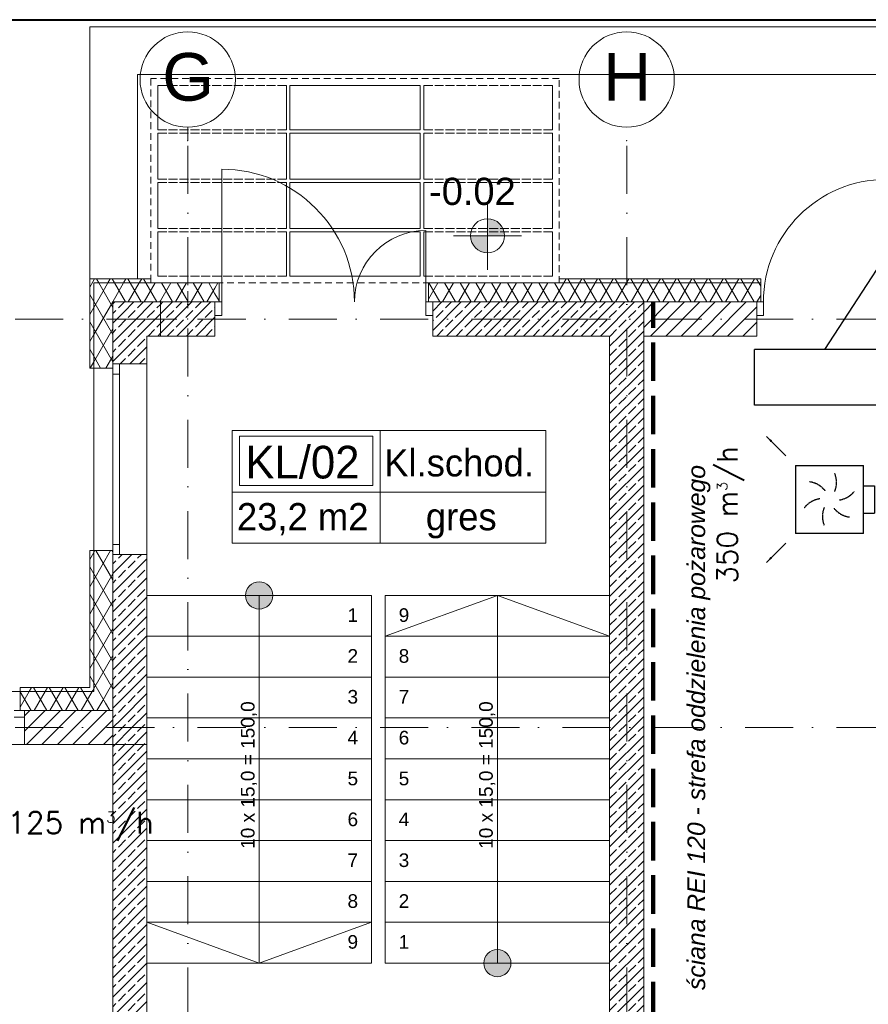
# Model space of a CAD drawing. Header units: millimetres. Extents: x -4612887 to -4536833, y -5457376 to -5415716.
# Tile 134 of 144: x -4576310 to -4570075, y -5422947 to -5415716. Entities that reach past the tile are written whole.
import ezdxf

# ---------------------------------------------------------------- set-up
doc = ezdxf.new("R2010")
doc.units = ezdxf.units.MM
doc.header["$MEASUREMENT"] = 0
for name, pattern in [('DASHED', [0.75, 0.5, -0.25]), ('Krawędzie ukryte', [391.222223, 282.222223, -109]), ('Kropki i Kreski', [670.277762, 352.777767, -176.388884, 0, -141.111112]), ('Przerywana b. gesta (2)', [80, 50, -30])]:
    doc.linetypes.add(name, pattern=pattern)
doc.layers.get('0').update_dxf_attribs({"color": 8, "lineweight": 18})
for name, color, linetype, lineweight in [('FLUID-N1', 7, 'Continuous', 30), ('FLUID-N1-150-ARRGR', 7, 'Continuous', 25), ('FLUID-N3-160-ARRGR', 7, 'Continuous', 25), ('is_kurtyna_pow', 200, 'Continuous', 30), ('is_ramka', 100, 'Continuous', 40), ('is_wnt_opis', 60, 'Continuous', 25), ('Linia', 8, 'Continuous', 18), ('Opisy', 8, 'Continuous', 18), ('Osie', 8, 'Continuous', 18), ('Schody', 8, 'Continuous', 18), ('Slupy', 8, 'Continuous', 18), ('Strefy', 8, 'Continuous', 18), ('Wymiarowanie', 8, 'Continuous', 18), ('Ściany', 8, 'Continuous', 18), ('Ściany wewnętrzne', 7, 'Continuous', 18), ('Ściany zewnętrzne', 255, 'Continuous', 18)]:
    doc.layers.add(name, color=color, linetype=linetype, lineweight=lineweight)
doc.styles.add('FDBES', font='simplex.shx')
doc.styles.add('GENERATED_STYLE_1', font='arial.ttf')
doc.styles.add('GENERATED_STYLE_2', font='ariali.ttf')
doc.styles.add('GENERATED_STYLE_3', font='txt')
doc.styles.add('GENERATED_STYLE_4', font='txt')
doc.dimstyles.new('FDBES', dxfattribs={"dimscale": 50, "dimtxt": 4, "dimasz": 2.5, "dimexe": 0.8, "dimexo": 2, "dimgap": 1, "dimtad": 1, "dimdsep": 46, "dimtxsty": 'FDBES', "dimcen": 2.5, "dimclrd": 4, "dimclre": 5, "dimadec": 0, "dimazin": 0, "dimtfac": 1, "dimtmove": 0, "dimatfit": 3, "dimfxl": 1, "dimarcsym": 0})
pattern_1 = [(60, (-4559356.9, -5416807.61), (-86.60254, 50), []), (120, (-4559356.9, -5416807.61), (86.60254, 50), [])]
pattern_2 = [(45, (-4559356.9, -5416807.61), (-56.56854, 56.56854), [])]
pattern_3 = [(45, (-4559356.9, -5416807.61), (-70.7107, 70.7107), []), (45, (-4559392.25, -5416772.26), (-70.7107, 70.7107), [75, -25])]

# ---------------------------------------------------------------- blocks, each defined once
blk = doc.blocks.new('*U837')
at = {"color": 0, "linetype": 'ByBlock', "lineweight": -2}
for p, q in [((-250, -250), (-250, 250)), ((250, 250), (-250, 250)), ((250, 250), (250, -250)), ((-250, -250), (250, -250)), ((-100, -250), (-100, -330)), ((100, -250), (100, -330))]:
    blk.add_line(p, q, dxfattribs=at)
at = {"color": 162, "linetype": 'Continuous', "lineweight": -2}
blk.add_line((100, -330), (-100, -330), dxfattribs=at)
at = {"color": 7, "linetype": 'DASHED'}
for centre, start, end in [((-170.8, 45.8), 8.19859, 51.80141), ((-45.8, 170.8), 308.19859, 351.80141), ((-125, -125), 68.19859, 111.80141), ((45.8, -170.8), 128.19859, 171.80141), ((170.8, -45.8), 188.19859, 231.80141), ((125, 125), 248.19859, 291.80141)]:
    blk.add_arc(centre, 176.8, start, end, dxfattribs=at)
blk = doc.blocks.new('Koty wysokościowe_8', base_point=(-4572873.1, -5417302.9))
at = {"layer": 'Wymiarowanie', "linetype": 'Continuous'}
for points in [[(-4572873.1, -5417302.9), (-4572748.1, -5417302.9), (-4572757.6, -5417255), (-4572784.7, -5417214.5), (-4572825.2, -5417187.4), (-4572873.1, -5417177.9)], [(-4572873.1, -5417302.9), (-4572998.1, -5417302.9), (-4572988.5, -5417350.7), (-4572961.4, -5417391.2), (-4572920.9, -5417418.3), (-4572873.1, -5417427.9)]]:
    blk.add_hatch(color=256, dxfattribs=at).paths.add_polyline_path(points)
for p, q in [((-4572873.1, -5417552.9), (-4572873.1, -5417052.9)), ((-4573123.1, -5417302.9), (-4572623.1, -5417302.9))]:
    blk.add_line(p, q, dxfattribs=at)
blk.add_circle((-4572873.1, -5417302.9), 125, dxfattribs=at)
at = {"layer": 'Wymiarowanie', "insert": (-4573302.5, -5417079.5), "char_height": 200, "attachment_point": 7, "style": 'GENERATED_STYLE_1'}
blk.add_mtext('{-0.02}', dxfattribs=at)
blk = doc.blocks.new('A$C04884085')
at = {"layer": 'is_kurtyna_pow'}
for p, q in [((-408, -515), (-408, 515)), ((-408, 515), (0, 515)), ((0, -515), (0, 515)), ((-408, -515), (0, -515))]:
    blk.add_line(p, q, dxfattribs=at)

msp = doc.modelspace()

# ---------------------------------------------------------------- hatches: boundary and pattern name
at = {"layer": 'Schody', "linetype": 'Continuous'}
for points in [[(-4574550.7, -5420044.1, 1), (-4574550.7, -5419844.1, 1)], [(-4572800.7, -5422544.1, 1), (-4572800.7, -5422744.1, 1)]]:
    msp.add_hatch(color=8, dxfattribs=at).paths.add_polyline_path(points)
at = {"layer": 'Slupy', "linetype": 'Continuous'}
h = msp.add_hatch(dxfattribs=at)
h.set_pattern_fill('BETON_ZBROJONY', color=8, style=0, pattern_type=2)
h.set_pattern_definition(pattern_3)
h.paths.add_polyline_path([(-4575275.7, -5418039.1), (-4574875.7, -5418039.1), (-4574875.7, -5417789.1), (-4575275.7, -5417789.1)])
at = {"layer": 'Ściany', "linetype": 'Continuous'}
h = msp.add_hatch(dxfattribs=at)
h.set_pattern_fill('IZOLACJA_MIĘKKA', color=8, style=0, pattern_type=2)
h.set_pattern_definition(pattern_1)
h.paths.add_polyline_path([(-4575765.7, -5417649.1), (-4575345.7, -5417649.1), (-4575345.7, -5417619.1), (-4575795.7, -5417619.1)])
h = msp.add_hatch(dxfattribs=at)
h.set_pattern_fill('IZOLACJA_MIĘKKA', color=8, style=0, pattern_type=2)
h.set_pattern_definition(pattern_1)
h.paths.add_polyline_path([(-4575765.7, -5418274.1), (-4575765.7, -5417649.1), (-4575795.7, -5417619.1), (-4575795.7, -5418274.1)])
h = msp.add_hatch(dxfattribs=at)
h.set_pattern_fill('IZOLACJA_MIĘKKA', color=8, style=0, pattern_type=2)
h.set_pattern_definition(pattern_1)
h.paths.add_polyline_path([(-4572345.7, -5417649.1), (-4570865.6, -5417649.1), (-4570865.6, -5417619.1), (-4572345.7, -5417619.1)])
h = msp.add_hatch(dxfattribs=at)
h.set_pattern_fill('IZOLACJA_MIĘKKA', color=8, style=0, pattern_type=2)
h.set_pattern_definition(pattern_1)
h.paths.add_polyline_path([(-4575765.7, -5420649.1), (-4575765.7, -5419614.1), (-4575795.7, -5419614.1), (-4575795.7, -5420619.1)])
h = msp.add_hatch(dxfattribs=at)
h.set_pattern_fill('IZOLACJA_MIĘKKA', color=8, style=0, pattern_type=2)
h.set_pattern_definition(pattern_1)
h.paths.add_polyline_path([(-4576305.7, -5420649.1), (-4575765.7, -5420649.1), (-4575795.7, -5420619.1), (-4576305.7, -5420619.1)])
at = {"layer": 'Ściany wewnętrzne', "linetype": 'Continuous'}
h = msp.add_hatch(dxfattribs=at)
h.set_pattern_fill('BETON_ZBROJONY', color=8, style=0, pattern_type=2)
h.set_pattern_definition(pattern_3)
h.paths.add_polyline_path([(-4571975.7, -5418039.1), (-4571975.7, -5424789.1), (-4571725.7, -5424789.1), (-4571725.7, -5418039.1)])
h = msp.add_hatch(dxfattribs=at)
h.set_pattern_fill('BETON_ZBROJONY', color=8, style=0, pattern_type=2)
h.set_pattern_definition(pattern_3)
h.paths.add_polyline_path([(-4575625.7, -5421039.1), (-4575625.7, -5424919.1), (-4575375.7, -5425039.1), (-4575375.7, -5421039.1)])
at = {"layer": 'Ściany zewnętrzne', "linetype": 'Continuous'}
h = msp.add_hatch(dxfattribs=at)
h.set_pattern_fill('IZOLACJA_MIĘKKA', color=8, style=0, pattern_type=2)
h.set_pattern_definition(pattern_1)
h.paths.add_polyline_path([(-4575625.7, -5417789.1), (-4575765.7, -5417649.1), (-4575765.7, -5418274.1), (-4575625.7, -5418274.1), (-4575625.7, -5418244.1)])
h = msp.add_hatch(dxfattribs=at)
h.set_pattern_fill('IZOLACJA_MIĘKKA', color=8, style=0, pattern_type=2)
h.set_pattern_definition(pattern_1)
h.paths.add_polyline_path([(-4575275.7, -5417649.1), (-4575765.7, -5417649.1), (-4575625.7, -5417789.1), (-4575275.7, -5417789.1)])
h = msp.add_hatch(dxfattribs=at)
h.set_pattern_fill('IZOLACJA_MIĘKKA', color=8, style=0, pattern_type=2)
h.set_pattern_definition(pattern_1)
h.paths.add_polyline_path([(-4574875.7, -5417649.1), (-4575275.7, -5417649.1), (-4575275.7, -5417789.1), (-4574875.7, -5417789.1)])
h = msp.add_hatch(dxfattribs=at)
h.set_pattern_fill('IZOLACJA_MIĘKKA', color=8, style=0, pattern_type=2)
h.set_pattern_definition(pattern_1)
h.paths.add_polyline_path([(-4574875.7, -5417649.1), (-4574875.7, -5417789.1), (-4574845.7, -5417789.1), (-4574845.7, -5417649.1)])
h = msp.add_hatch(dxfattribs=at)
h.set_pattern_fill('IZOLACJA_MIĘKKA', color=8, style=0, pattern_type=2)
h.set_pattern_definition(pattern_1)
h.paths.add_polyline_path([(-4573305.7, -5417789.1), (-4573275.7, -5417789.1), (-4571725.7, -5417789.1), (-4571725.7, -5417649.1), (-4573305.7, -5417649.1)])
h = msp.add_hatch(dxfattribs=at)
h.set_pattern_fill('IZOLACJA_MIĘKKA', color=8, style=0, pattern_type=2)
h.set_pattern_definition(pattern_1)
h.paths.add_polyline_path([(-4571725.7, -5417649.1), (-4571725.7, -5417789.1), (-4570895.6, -5417789.1), (-4570865.6, -5417789.1), (-4570865.6, -5417649.1)])
h = msp.add_hatch(dxfattribs=at)
h.set_pattern_fill('BETON_ZBROJONY', color=8, style=0, pattern_type=2)
h.set_pattern_definition(pattern_3)
h.paths.add_polyline_path([(-4575625.7, -5417789.1), (-4575625.7, -5418244.1), (-4575575.7, -5418244.1), (-4575375.7, -5418244.1), (-4575375.7, -5418039.1)])
h = msp.add_hatch(dxfattribs=at)
h.set_pattern_fill('BETON_ZBROJONY', color=8, style=0, pattern_type=2)
h.set_pattern_definition(pattern_3)
h.paths.add_polyline_path([(-4575375.7, -5418039.1), (-4575275.7, -5418039.1), (-4575275.7, -5417789.1), (-4575625.7, -5417789.1)])
h = msp.add_hatch(dxfattribs=at)
h.set_pattern_fill('BETON_ZBROJONY', color=8, style=0, pattern_type=2)
h.set_pattern_definition(pattern_3)
h.paths.add_polyline_path([(-4573275.7, -5417889.1), (-4573275.7, -5418039.1), (-4571725.7, -5418039.1), (-4571725.7, -5417789.1), (-4573275.7, -5417789.1)])
h = msp.add_hatch(dxfattribs=at)
h.set_pattern_fill('BLOCZKI_CERAMICZNE', color=8, style=0, pattern_type=2)
h.set_pattern_definition(pattern_2)
h.paths.add_polyline_path([(-4571725.7, -5417789.1), (-4571725.7, -5418039.1), (-4570895.6, -5418039.1), (-4570895.6, -5417889.1), (-4570895.6, -5417789.1)])
h = msp.add_hatch(dxfattribs=at)
h.set_pattern_fill('IZOLACJA_MIĘKKA', color=8, style=0, pattern_type=2)
h.set_pattern_definition(pattern_1)
h.paths.add_polyline_path([(-4575765.7, -5420649.1), (-4575625.7, -5420649.1), (-4575625.7, -5419644.1), (-4575625.7, -5419614.1), (-4575765.7, -5419614.1)])
h = msp.add_hatch(dxfattribs=at)
h.set_pattern_fill('BETON_ZBROJONY', color=8, style=0, pattern_type=2)
h.set_pattern_definition(pattern_3)
h.paths.add_polyline_path([(-4575625.7, -5420789.1), (-4575375.7, -5421039.1), (-4575375.7, -5419644.1), (-4575575.7, -5419644.1), (-4575625.7, -5419644.1)])
h = msp.add_hatch(dxfattribs=at)
h.set_pattern_fill('IZOLACJA_MIĘKKA', color=8, style=0, pattern_type=2)
h.set_pattern_definition(pattern_1)
h.paths.add_polyline_path([(-4576305.7, -5420789.1), (-4576275.7, -5420789.1), (-4575765.7, -5420789.1), (-4575765.7, -5420649.1), (-4576305.7, -5420649.1)])
h = msp.add_hatch(dxfattribs=at)
h.set_pattern_fill('IZOLACJA_MIĘKKA', color=8, style=0, pattern_type=2)
h.set_pattern_definition(pattern_1)
h.paths.add_polyline_path([(-4575625.7, -5420789.1), (-4575765.7, -5420649.1), (-4575765.7, -5420789.1)])
h = msp.add_hatch(dxfattribs=at)
h.set_pattern_fill('IZOLACJA_MIĘKKA', color=8, style=0, pattern_type=2)
h.set_pattern_definition(pattern_1)
h.paths.add_polyline_path([(-4575765.7, -5420649.1), (-4575625.7, -5420789.1), (-4575625.7, -5420649.1)])
h = msp.add_hatch(dxfattribs=at)
h.set_pattern_fill('BLOCZKI_CERAMICZNE', color=8, style=0, pattern_type=2)
h.set_pattern_definition(pattern_2)
h.paths.add_polyline_path([(-4576275.7, -5420789.1), (-4576275.7, -5420839.1), (-4576275.7, -5421039.1), (-4575625.7, -5421039.1), (-4575625.7, -5420789.1)])
h = msp.add_hatch(dxfattribs=at)
h.set_pattern_fill('BETON_ZBROJONY', color=8, style=0, pattern_type=2)
h.set_pattern_definition(pattern_3)
h.paths.add_polyline_path([(-4575375.7, -5421039.1), (-4575625.7, -5420789.1), (-4575625.7, -5421039.1)])

# ---------------------------------------------------------------- linework, layer by layer
at = {"color": 8, "linetype": 'Przerywana b. gesta (2)'}
for p, q in [((-4572345.7, -5416149.1), (-4575345.7, -5416149.1)), ((-4575345.7, -5416149.1), (-4575345.7, -5417649.1)), ((-4572345.7, -5417649.1), (-4572345.7, -5416149.1)), ((-4574350.1, -5416199.1), (-4575295.7, -5416199.1)), ((-4575295.7, -5416199.1), (-4575295.7, -5416523.9)), ((-4575295.7, -5416523.9), (-4575295.7, -5416199.1)), ((-4575295.7, -5416199.1), (-4574350.1, -5416199.1)), ((-4574350.1, -5416523.9), (-4574350.1, -5416199.1)), ((-4574350.1, -5416199.1), (-4574350.1, -5416523.9)), ((-4573366.7, -5416199.1), (-4574324.7, -5416199.1)), ((-4574324.7, -5416199.1), (-4574324.7, -5416523.9)), ((-4574324.7, -5416523.9), (-4574324.7, -5416199.1)), ((-4574324.7, -5416199.1), (-4573366.7, -5416199.1)), ((-4573366.7, -5416523.9), (-4573366.7, -5416199.1)), ((-4573366.7, -5416199.1), (-4573366.7, -5416523.9)), ((-4572395.7, -5416199.1), (-4573341.3, -5416199.1)), ((-4573341.3, -5416199.1), (-4573341.3, -5416523.9)), ((-4573341.3, -5416523.9), (-4573341.3, -5416199.1)), ((-4573341.3, -5416199.1), (-4572395.7, -5416199.1)), ((-4572395.7, -5416523.9), (-4572395.7, -5416199.1)), ((-4572395.7, -5416199.1), (-4572395.7, -5416523.9)), ((-4575295.7, -5416523.9), (-4574350.1, -5416523.9)), ((-4574350.1, -5416523.9), (-4575295.7, -5416523.9)), ((-4574350.1, -5416549.3), (-4575295.7, -5416549.3)), ((-4575295.7, -5416549.3), (-4575295.7, -5416886.4)), ((-4575295.7, -5416886.4), (-4575295.7, -5416549.3)), ((-4575295.7, -5416549.3), (-4574350.1, -5416549.3)), ((-4574350.1, -5416886.4), (-4574350.1, -5416549.3)), ((-4574350.1, -5416549.3), (-4574350.1, -5416886.4)), ((-4574324.7, -5416523.9), (-4573366.7, -5416523.9)), ((-4573366.7, -5416523.9), (-4574324.7, -5416523.9)), ((-4573366.7, -5416549.3), (-4574324.7, -5416549.3)), ((-4574324.7, -5416549.3), (-4574324.7, -5416886.4)), ((-4574324.7, -5416886.4), (-4574324.7, -5416549.3)), ((-4574324.7, -5416549.3), (-4573366.7, -5416549.3)), ((-4573366.7, -5416886.4), (-4573366.7, -5416549.3)), ((-4573366.7, -5416549.3), (-4573366.7, -5416886.4)), ((-4573341.3, -5416523.9), (-4572395.7, -5416523.9)), ((-4572395.7, -5416523.9), (-4573341.3, -5416523.9)), ((-4572395.7, -5416549.3), (-4573341.3, -5416549.3)), ((-4573341.3, -5416549.3), (-4573341.3, -5416886.4)), ((-4573341.3, -5416886.4), (-4573341.3, -5416549.3)), ((-4573341.3, -5416549.3), (-4572395.7, -5416549.3)), ((-4572395.7, -5416886.4), (-4572395.7, -5416549.3)), ((-4572395.7, -5416549.3), (-4572395.7, -5416886.4)), ((-4575295.7, -5416886.4), (-4574350.1, -5416886.4)), ((-4574350.1, -5416886.4), (-4575295.7, -5416886.4)), ((-4574350.1, -5416911.8), (-4575295.7, -5416911.8)), ((-4575295.7, -5416911.8), (-4575295.7, -5417248.9)), ((-4575295.7, -5417248.9), (-4575295.7, -5416911.8)), ((-4575295.7, -5416911.8), (-4574350.1, -5416911.8)), ((-4574350.1, -5417248.9), (-4574350.1, -5416911.8)), ((-4574350.1, -5416911.8), (-4574350.1, -5417248.9)), ((-4574324.7, -5416886.4), (-4573366.7, -5416886.4)), ((-4573366.7, -5416886.4), (-4574324.7, -5416886.4)), ((-4573366.7, -5416911.8), (-4574324.7, -5416911.8)), ((-4574324.7, -5416911.8), (-4574324.7, -5417248.9)), ((-4574324.7, -5417248.9), (-4574324.7, -5416911.8)), ((-4574324.7, -5416911.8), (-4573366.7, -5416911.8)), ((-4573366.7, -5417248.9), (-4573366.7, -5416911.8)), ((-4573366.7, -5416911.8), (-4573366.7, -5417248.9)), ((-4573341.3, -5416886.4), (-4572395.7, -5416886.4)), ((-4572395.7, -5416886.4), (-4573341.3, -5416886.4)), ((-4572395.7, -5416911.8), (-4573341.3, -5416911.8)), ((-4573341.3, -5416911.8), (-4573341.3, -5417248.9)), ((-4573341.3, -5417248.9), (-4573341.3, -5416911.8)), ((-4573341.3, -5416911.8), (-4572395.7, -5416911.8)), ((-4572395.7, -5417248.9), (-4572395.7, -5416911.8)), ((-4572395.7, -5416911.8), (-4572395.7, -5417248.9)), ((-4575295.7, -5417248.9), (-4574350.1, -5417248.9)), ((-4574350.1, -5417248.9), (-4575295.7, -5417248.9)), ((-4574350.1, -5417274.3), (-4575295.7, -5417274.3)), ((-4575295.7, -5417274.3), (-4575295.7, -5417599.1)), ((-4575295.7, -5417599.1), (-4575295.7, -5417274.3)), ((-4575295.7, -5417274.3), (-4574350.1, -5417274.3)), ((-4574350.1, -5417599.1), (-4574350.1, -5417274.3)), ((-4574350.1, -5417274.3), (-4574350.1, -5417599.1)), ((-4574324.7, -5417248.9), (-4573366.7, -5417248.9)), ((-4573366.7, -5417248.9), (-4574324.7, -5417248.9)), ((-4573366.7, -5417274.3), (-4574324.7, -5417274.3)), ((-4574324.7, -5417274.3), (-4574324.7, -5417599.1)), ((-4574324.7, -5417599.1), (-4574324.7, -5417274.3)), ((-4574324.7, -5417274.3), (-4573366.7, -5417274.3)), ((-4573366.7, -5417599.1), (-4573366.7, -5417274.3)), ((-4573366.7, -5417274.3), (-4573366.7, -5417599.1)), ((-4573341.3, -5417248.9), (-4572395.7, -5417248.9)), ((-4572395.7, -5417248.9), (-4573341.3, -5417248.9)), ((-4572395.7, -5417274.3), (-4573341.3, -5417274.3)), ((-4573341.3, -5417274.3), (-4573341.3, -5417599.1)), ((-4573341.3, -5417599.1), (-4573341.3, -5417274.3)), ((-4573341.3, -5417274.3), (-4572395.7, -5417274.3)), ((-4572395.7, -5417599.1), (-4572395.7, -5417274.3)), ((-4572395.7, -5417274.3), (-4572395.7, -5417599.1)), ((-4575295.7, -5417599.1), (-4574350.1, -5417599.1)), ((-4574350.1, -5417599.1), (-4575295.7, -5417599.1)), ((-4574324.7, -5417599.1), (-4573366.7, -5417599.1)), ((-4573366.7, -5417599.1), (-4574324.7, -5417599.1)), ((-4573341.3, -5417599.1), (-4572395.7, -5417599.1)), ((-4572395.7, -5417599.1), (-4573341.3, -5417599.1)), ((-4575345.7, -5417649.1), (-4572345.7, -5417649.1))]:
    msp.add_line(p, q, dxfattribs=at)
at = {"layer": 'is_ramka', "color": 2}
msp.add_lwpolyline([(-4610227.1, -5415716), (-4536832.9, -5415716), (-4536832.9, -5456116), (-4610227.1, -5456116)], close=True, dxfattribs=at)
at = {"layer": 'is_wnt_opis', "color": 2}
msp.add_line((-4570395.6, -5418139.1), (-4569618.8, -5416945.7), dxfattribs=at)
at = {"layer": 'Linia', "color": 8, "linetype": 'Continuous', "lineweight": 0}
for p, q in [((-4575795.7, -5415769.1), (-4568845.7, -5415769.1)), ((-4575795.7, -5417619.1), (-4575795.7, -5415769.1)), ((-4575445.7, -5416119.1), (-4568845.7, -5416119.1)), ((-4575445.7, -5417619.1), (-4575445.7, -5416119.1))]:
    msp.add_line(p, q, dxfattribs=at)
at = {"layer": 'Linia', "color": 8, "linetype": 'Continuous'}
msp.add_line((-4571725.7, -5418039.1), (-4571725.7, -5417789.1), dxfattribs=at)
at = {"layer": 'Linia', "color": 8, "linetype": 'Krawędzie ukryte', "lineweight": 100}
msp.add_line((-4571655.1, -5430105.7), (-4571655.1, -5417788.7), dxfattribs=at)
at = {"layer": 'Osie', "color": 8, "linetype": 'Kropki i Kreski'}
for p, q in [((-4575075.7, -5416605.5), (-4575075.7, -5416506)), ((-4571850.7, -5455207), (-4571850.7, -5416506)), ((-4575075.7, -5455207), (-4575075.7, -5416605.5)), ((-4551857, -5417914.1), (-4607179.5, -5417914.1)), ((-4551857, -5420914.1), (-4607179.5, -5420914.1))]:
    msp.add_line(p, q, dxfattribs=at)
at = {"layer": 'Osie', "color": 8, "linetype": 'Continuous'}
for centre in [(-4575075.7, -5416155.5), (-4571850.7, -5416155.5)]:
    msp.add_circle(centre, 350, dxfattribs=at)
at = {"layer": 'Osie', "color": 8}
for centre in [(-4575075.2, -5416506), (-4571850.2, -5416506)]:
    msp.add_arc(centre, 0.5, 90.08173, 180, dxfattribs=at)
at = {"layer": 'Osie', "color": 8, "linetype": 'Kropki i Kreski'}
for p in [(-4575075.7, -5416605.5), (-4575075.7, -5416605.5), (-4571850.7, -5416605.5), (-4571850.7, -5416605.5)]:
    msp.add_point(p, dxfattribs=at)
at = {"layer": 'Schody', "color": 8, "linetype": 'Continuous'}
for p, q in [((-4575375.7, -5419944.1), (-4575375.7, -5422644.1)), ((-4573725.7, -5419944.1), (-4575375.7, -5419944.1)), ((-4573725.7, -5419944.1), (-4575375.7, -5419944.1)), ((-4574550.7, -5419944.1), (-4574550.7, -5422644.1)), ((-4573725.7, -5419944.1), (-4573725.7, -5422644.1)), ((-4573625.7, -5422644.1), (-4573625.7, -5419944.1)), ((-4573625.7, -5419944.1), (-4571975.7, -5419944.1)), ((-4573625.7, -5419944.1), (-4571975.7, -5419944.1)), ((-4572800.7, -5419944.1), (-4573625.7, -5420244.1)), ((-4572800.7, -5422644.1), (-4572800.7, -5419944.1)), ((-4572800.7, -5419944.1), (-4571975.7, -5420244.1)), ((-4571975.7, -5422644.1), (-4571975.7, -5419944.1)), ((-4573725.7, -5420244.1), (-4575375.7, -5420244.1)), ((-4573625.7, -5420244.1), (-4571975.7, -5420244.1)), ((-4573725.7, -5420544.1), (-4575375.7, -5420544.1)), ((-4573625.7, -5420544.1), (-4571975.7, -5420544.1)), ((-4573725.7, -5420844.1), (-4575375.7, -5420844.1)), ((-4573625.7, -5420844.1), (-4571975.7, -5420844.1)), ((-4573725.7, -5421144.1), (-4575375.7, -5421144.1)), ((-4573625.7, -5421144.1), (-4571975.7, -5421144.1)), ((-4573725.7, -5421444.1), (-4575375.7, -5421444.1)), ((-4573625.7, -5421444.1), (-4571975.7, -5421444.1)), ((-4573725.7, -5421744.1), (-4575375.7, -5421744.1)), ((-4573625.7, -5421744.1), (-4571975.7, -5421744.1)), ((-4573725.7, -5422044.1), (-4575375.7, -5422044.1)), ((-4573625.7, -5422044.1), (-4571975.7, -5422044.1)), ((-4573725.7, -5422344.1), (-4575375.7, -5422344.1)), ((-4574550.7, -5422644.1), (-4575375.7, -5422344.1)), ((-4574550.7, -5422644.1), (-4573725.7, -5422344.1)), ((-4573625.7, -5422344.1), (-4571975.7, -5422344.1)), ((-4573725.7, -5422644.1), (-4575375.7, -5422644.1)), ((-4573725.7, -5422644.1), (-4575375.7, -5422644.1)), ((-4573625.7, -5422644.1), (-4571975.7, -5422644.1)), ((-4573625.7, -5422644.1), (-4571975.7, -5422644.1))]:
    msp.add_line(p, q, dxfattribs=at)
for centre in [(-4574550.7, -5419944.1), (-4572800.7, -5422644.1)]:
    msp.add_circle(centre, 100, dxfattribs=at)
at = {"layer": 'Slupy', "color": 8, "linetype": 'Continuous'}
for p, q in [((-4575075.7, -5417834.1), (-4575075.7, -5417709.1)), ((-4575155.7, -5417914.1), (-4575355.7, -5417914.1)), ((-4574995.7, -5417914.1), (-4574795.7, -5417914.1)), ((-4575075.7, -5417994.1), (-4575075.7, -5418119.1))]:
    msp.add_line(p, q, dxfattribs=at)
at = {"layer": 'Slupy', "color": 8, "linetype": 'Continuous', "flags": 128}
msp.add_lwpolyline([(-4575275.7, -5418039.1), (-4574875.7, -5418039.1), (-4574875.7, -5417789.1), (-4575275.7, -5417789.1)], close=True, dxfattribs=at)
at = {"layer": 'Slupy', "color": 8, "linetype": 'Continuous'}
msp.add_point((-4575075.7, -5417914.1), dxfattribs=at)
at = {"layer": 'Strefy', "color": 8, "linetype": 'Continuous'}
for p, q in [((-4574748.7, -5418733.3), (-4572443.4, -5418733.3)), ((-4574748.7, -5419561.5), (-4574748.7, -5418733.3)), ((-4574694.3, -5418774.7), (-4573715.3, -5418774.7)), ((-4574694.3, -5419136.1), (-4574694.3, -5418774.7)), ((-4573715.3, -5418774.7), (-4573715.3, -5419136.1)), ((-4573660.9, -5418733.3), (-4573660.9, -5419561.5)), ((-4572443.4, -5418733.3), (-4572443.4, -5419561.5)), ((-4573715.3, -5419136.1), (-4574694.3, -5419136.1)), ((-4574748.7, -5419185.1), (-4572443.4, -5419185.1)), ((-4572443.4, -5419561.5), (-4574748.7, -5419561.5))]:
    msp.add_line(p, q, dxfattribs=at)
at = {"layer": 'Ściany', "color": 8, "linetype": 'Continuous', "flags": 128}
for points in [[(-4575345.7, -5417619.1), (-4575795.7, -5417619.1)], [(-4575795.7, -5417619.1), (-4575795.7, -5418274.1)], [(-4575345.7, -5417649.1), (-4575345.7, -5417619.1)], [(-4570865.6, -5417619.1), (-4572345.7, -5417619.1)], [(-4572345.7, -5417619.1), (-4572345.7, -5417649.1)], [(-4570865.6, -5417649.1), (-4570865.6, -5417619.1)], [(-4575765.7, -5417649.1), (-4575345.7, -5417649.1)], [(-4575765.7, -5418274.1), (-4575765.7, -5417649.1)], [(-4572345.7, -5417649.1), (-4570865.6, -5417649.1)], [(-4575795.7, -5418274.1), (-4575765.7, -5418274.1)], [(-4575765.7, -5419614.1), (-4575795.7, -5419614.1)], [(-4575795.7, -5419614.1), (-4575795.7, -5420619.1)], [(-4575765.7, -5420649.1), (-4575765.7, -5419614.1)], [(-4575795.7, -5420619.1), (-4576305.7, -5420619.1)], [(-4576305.7, -5420619.1), (-4576305.7, -5420649.1)], [(-4576305.7, -5420649.1), (-4575765.7, -5420649.1)]]:
    msp.add_lwpolyline(points, dxfattribs=at)
at = {"layer": 'Ściany wewnętrzne', "color": 8, "linetype": 'Continuous', "flags": 128}
for points in [[(-4571975.7, -5418039.1), (-4571975.7, -5424789.1)], [(-4571725.7, -5424789.1), (-4571725.7, -5418039.1)], [(-4575625.7, -5421039.1), (-4575625.7, -5424919.1)], [(-4575375.7, -5421039.1), (-4575625.7, -5421039.1)], [(-4575375.7, -5424789.1), (-4575375.7, -5421039.1)]]:
    msp.add_lwpolyline(points, dxfattribs=at)
at = {"layer": 'Ściany zewnętrzne', "color": 8, "linetype": 'Continuous'}
for p, q in [((-4574825.7, -5417789.1), (-4574825.7, -5416814.1)), ((-4573325.7, -5417789.1), (-4573325.7, -5417264.1)), ((-4574845.7, -5417649.1), (-4574845.7, -5417789.1)), ((-4573305.7, -5417649.1), (-4573305.7, -5417789.1)), ((-4570865.6, -5417649.1), (-4570865.6, -5417789.1)), ((-4575625.7, -5417789.1), (-4575625.7, -5418244.1)), ((-4575275.7, -5417789.1), (-4575625.7, -5417789.1)), ((-4575275.7, -5417789.1), (-4574875.7, -5417789.1)), ((-4574845.7, -5417789.1), (-4574875.7, -5417789.1)), ((-4574875.7, -5417789.1), (-4574875.7, -5417889.1)), ((-4574875.7, -5417789.1), (-4574825.7, -5417789.1)), ((-4574875.7, -5417889.1), (-4574875.7, -5417789.1)), ((-4574875.7, -5417789.1), (-4574875.7, -5417889.1)), ((-4574845.7, -5417789.1), (-4574875.7, -5417789.1)), ((-4574825.7, -5417789.1), (-4574825.7, -5417889.1)), ((-4573325.7, -5417889.1), (-4573325.7, -5417789.1)), ((-4573325.7, -5417789.1), (-4573275.7, -5417789.1)), ((-4573305.7, -5417789.1), (-4573275.7, -5417789.1)), ((-4573305.7, -5417789.1), (-4573275.7, -5417789.1)), ((-4571725.7, -5417789.1), (-4573275.7, -5417789.1)), ((-4573275.7, -5417789.1), (-4573275.7, -5417889.1)), ((-4573275.7, -5417789.1), (-4573275.7, -5417889.1)), ((-4573275.7, -5417789.1), (-4573275.7, -5417889.1)), ((-4570895.6, -5417789.1), (-4571725.7, -5417789.1)), ((-4570865.6, -5417789.1), (-4570895.6, -5417789.1)), ((-4570895.6, -5417789.1), (-4570895.6, -5417889.1)), ((-4570845.6, -5417789.1), (-4570895.6, -5417789.1)), ((-4570895.6, -5417789.1), (-4570895.6, -5417889.1)), ((-4570895.6, -5417789.1), (-4570895.6, -5417889.1)), ((-4570865.6, -5417789.1), (-4570895.6, -5417789.1)), ((-4570845.6, -5417889.1), (-4570845.6, -5417789.1)), ((-4574875.7, -5417889.1), (-4574875.7, -5418039.1)), ((-4574825.7, -5417889.1), (-4574875.7, -5417889.1)), ((-4573275.7, -5417889.1), (-4573325.7, -5417889.1)), ((-4573275.7, -5417889.1), (-4573275.7, -5418039.1)), ((-4570895.6, -5417889.1), (-4570895.6, -5418039.1)), ((-4570895.6, -5417889.1), (-4570845.6, -5417889.1)), ((-4575765.7, -5418274.1), (-4575625.7, -5418274.1)), ((-4575765.7, -5419614.1), (-4575765.7, -5418274.1)), ((-4575625.7, -5418274.1), (-4575625.7, -5418244.1)), ((-4575625.7, -5418244.1), (-4575575.7, -5418244.1)), ((-4575625.7, -5418244.1), (-4575625.7, -5418319.1)), ((-4575625.7, -5418244.1), (-4575575.7, -5418244.1)), ((-4575625.7, -5418274.1), (-4575625.7, -5418244.1)), ((-4575575.7, -5418244.1), (-4575375.7, -5418244.1)), ((-4575575.7, -5418319.1), (-4575575.7, -5418244.1)), ((-4575375.7, -5419644.1), (-4575375.7, -5418244.1)), ((-4575625.7, -5418319.1), (-4575575.7, -5418319.1)), ((-4575625.7, -5418319.1), (-4575625.7, -5419569.1)), ((-4575575.7, -5419569.1), (-4575575.7, -5418319.1)), ((-4575575.7, -5419569.1), (-4575625.7, -5419569.1)), ((-4575625.7, -5419569.1), (-4575625.7, -5419644.1)), ((-4575575.7, -5419644.1), (-4575575.7, -5419569.1)), ((-4575765.7, -5419614.1), (-4575625.7, -5419614.1)), ((-4575625.7, -5419614.1), (-4575625.7, -5419644.1)), ((-4575625.7, -5419614.1), (-4575625.7, -5419644.1)), ((-4575625.7, -5419644.1), (-4575625.7, -5420789.1)), ((-4575625.7, -5419644.1), (-4575575.7, -5419644.1)), ((-4575625.7, -5419644.1), (-4575575.7, -5419644.1)), ((-4575575.7, -5419644.1), (-4575375.7, -5419644.1)), ((-4576305.7, -5420649.1), (-4577245.7, -5420649.1)), ((-4576305.7, -5420649.1), (-4576305.7, -5420789.1)), ((-4576350.7, -5420789.1), (-4576275.7, -5420789.1)), ((-4576305.7, -5420789.1), (-4576275.7, -5420789.1)), ((-4576305.7, -5420789.1), (-4576275.7, -5420789.1)), ((-4575625.7, -5420789.1), (-4576275.7, -5420789.1)), ((-4576275.7, -5420789.1), (-4576275.7, -5420839.1)), ((-4576275.7, -5420789.1), (-4576275.7, -5420839.1)), ((-4575625.7, -5421039.1), (-4575625.7, -5420789.1)), ((-4576275.7, -5420839.1), (-4576350.7, -5420839.1)), ((-4576275.7, -5420839.1), (-4576275.7, -5421039.1)), ((-4576275.7, -5421039.1), (-4577275.7, -5421039.1))]:
    msp.add_line(p, q, dxfattribs=at)
at = {"layer": 'Ściany zewnętrzne', "color": 8, "linetype": 'Continuous', "flags": 128}
for points in [[(-4575765.7, -5417649.1), (-4575765.7, -5418274.1)], [(-4574845.7, -5417649.1), (-4575765.7, -5417649.1)], [(-4571725.7, -5417649.1), (-4573305.7, -5417649.1)], [(-4570865.6, -5417649.1), (-4571725.7, -5417649.1)], [(-4575375.7, -5418244.1), (-4575375.7, -5418039.1)], [(-4575375.7, -5418039.1), (-4574875.7, -5418039.1)], [(-4573275.7, -5418039.1), (-4571975.7, -5418039.1)], [(-4571725.7, -5418039.1), (-4570895.6, -5418039.1)], [(-4575765.7, -5419614.1), (-4575765.7, -5420649.1)], [(-4575375.7, -5421039.1), (-4575375.7, -5419644.1)], [(-4575765.7, -5420649.1), (-4576305.7, -5420649.1)], [(-4576275.7, -5421039.1), (-4575625.7, -5421039.1)], [(-4575375.7, -5421039.1), (-4575625.7, -5421039.1)]]:
    msp.add_lwpolyline(points, dxfattribs=at)
at = {"layer": 'Ściany zewnętrzne', "color": 8, "linetype": 'Continuous'}
for centre, radius, start, end in [((-4574825.7, -5417789.1), 975, 0, 90), ((-4569945.6, -5417789.1), 900, 90, 180), ((-4573325.7, -5417789.1), 525, 90, 180)]:
    msp.add_arc(centre, radius, start, end, dxfattribs=at)

# ---------------------------------------------------------------- block references
at = {"layer": 'FLUID-N1', "color": 162, "linetype": 'Continuous', "rotation": 90}
msp.add_blockref('*U837', (-4570360.7, -5419239.1), dxfattribs=at)
at = {"layer": 'is_kurtyna_pow', "rotation": 90}
msp.add_blockref('A$C04884085', (-4570395.6, -5418139.1), dxfattribs=at)
at = {"layer": 'Wymiarowanie', "color": 8}
msp.add_blockref('Koty wysokościowe_8', (-4572873.1, -5417302.9), dxfattribs=at)

# ---------------------------------------------------------------- texts
at = {"layer": 'FLUID-N1-150-ARRGR', "color": 60, "insert": (-4571086.7, -5419352.3), "char_height": 150, "attachment_point": 5, "rotation": 90, "style": 'FDBES'}
msp.add_mtext('350 m{\\A2;\\H0.5x;3}/h\\P', dxfattribs=at)
at = {"layer": 'FLUID-N3-160-ARRGR', "color": 60, "insert": (-4575862.9, -5421639.1), "char_height": 160, "attachment_point": 5, "style": 'FDBES'}
msp.add_mtext('125 m{\\A2;\\H0.5x;3}/h\\P', dxfattribs=at)
at = {"layer": 'Opisy', "color": 8, "linetype": 'Continuous', "insert": (-4571404.2, -5420914.1), "char_height": 130, "attachment_point": 2, "rotation": 90, "style": 'GENERATED_STYLE_2'}
msp.add_mtext('{ściana REI 120 - strefa oddzielenia pożarowego}', dxfattribs=at)
at = {"layer": 'Osie', "color": 8, "linetype": 'Continuous', "char_height": 350, "attachment_point": 4, "style": 'GENERATED_STYLE_1'}
for s, insert in [('{G}', (-4575262.9, -5416138.4)), ('{H}', (-4572023.5, -5416135.5))]:
    msp.add_mtext(s, dxfattribs=dict(at, insert=insert))
at = {"layer": 'Schody', "color": 8, "linetype": 'Continuous', "char_height": 100, "attachment_point": 4, "style": 'GENERATED_STYLE_1'}
for s, insert in [('{1}', (-4573901.6, -5420088.4)), ('{9}', (-4573525.7, -5420089.2)), ('{2}', (-4573901.6, -5420388.4)), ('{8}', (-4573525.7, -5420389.2)), ('{3}', (-4573901.6, -5420689.2)), ('{7}', (-4573525.7, -5420688.4)), ('{4}', (-4573901.6, -5420988.4)), ('{6}', (-4573525.7, -5420989.2)), ('{5}', (-4573901.6, -5421289.2)), ('{5}', (-4573525.7, -5421289.2)), ('{6}', (-4573901.6, -5421589.2)), ('{4}', (-4573525.7, -5421588.4)), ('{7}', (-4573901.6, -5421888.4)), ('{3}', (-4573525.7, -5421889.2)), ('{8}', (-4573901.6, -5422189.2)), ('{2}', (-4573525.7, -5422188.4)), ('{9}', (-4573901.6, -5422489.2)), ('{1}', (-4573525.7, -5422488.4))]:
    msp.add_mtext(s, dxfattribs=dict(at, insert=insert))
at = {"layer": 'Schody', "color": 8, "linetype": 'Continuous', "char_height": 100, "attachment_point": 4, "rotation": 90, "style": 'GENERATED_STYLE_1'}
for insert in [(-4574625.3, -5421844), (-4572875.3, -5421844)]:
    msp.add_mtext('{ 10 x 15,0 = 150,0}', dxfattribs=dict(at, insert=insert))
at = {"layer": 'Strefy', "color": 8, "linetype": 'Continuous', "attachment_point": 4}
for s, insert, char_height, style in [('{KL/02}', (-4574652.1, -5418967), 240, 'GENERATED_STYLE_4'), ('{Kl.schod.}', (-4573631.9, -5418971.6), 200, 'GENERATED_STYLE_3'), ('{23,2 m2}', (-4574714, -5419384.6), 200, 'GENERATED_STYLE_3'), ('{gres}', (-4573326.1, -5419395.9), 200, 'GENERATED_STYLE_3')]:
    msp.add_mtext(s, dxfattribs=dict(at, insert=insert, char_height=char_height, style=style))

# ---------------------------------------------------------------- leaders
at = {"layer": 'FLUID-N1-150-ARRGR'}
for points in [[(-4570822.8, -5418777), (-4570681.4, -5418918.4)], [(-4570822.8, -5419701.2), (-4570681.4, -5419559.8)]]:
    msp.add_leader(points, dimstyle='FDBES', override={"dimscale": 20, "dimclrd": 7}, dxfattribs=at)

doc.saveas('drawing.dxf')
